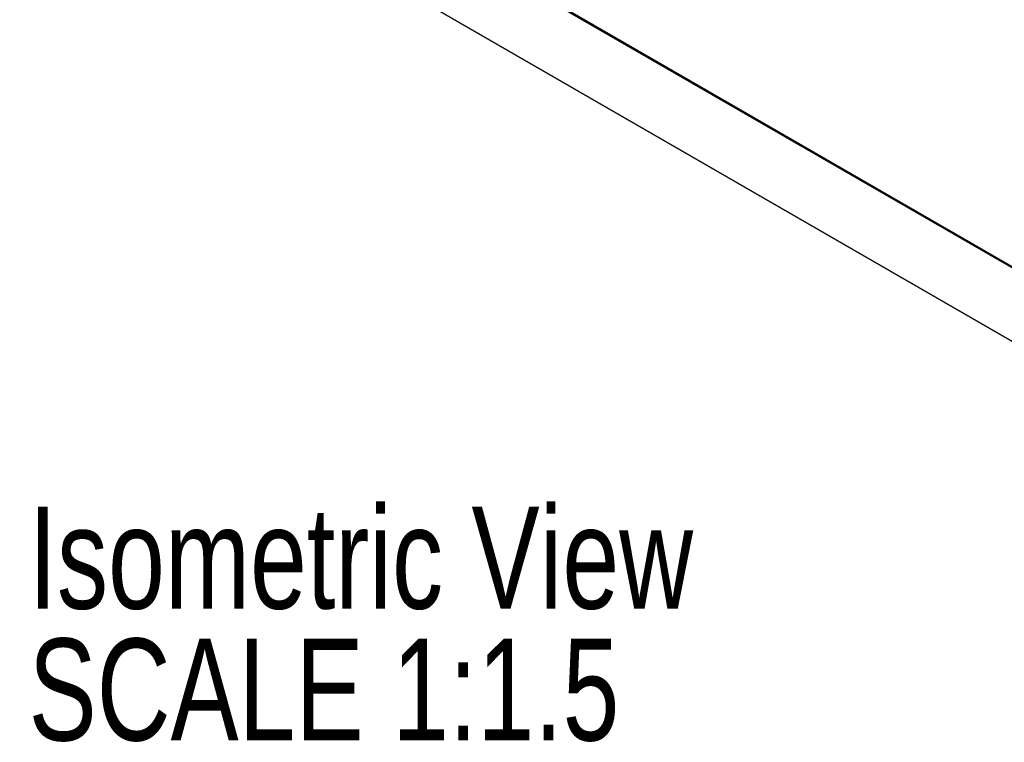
# Model space of a CAD drawing. Header units: millimetres. Extents: x 15 to 415, y 5 to 292.
# Tile 7 of 11: x 331 to 364, y 177 to 202. Entities that reach past the tile are written whole.
import ezdxf

# ---------------------------------------------------------------- set-up
doc = ezdxf.new("R2010")
doc.units = ezdxf.units.MM
doc.styles.add('SLDTEXTSTYLE0', font='TXT', dxfattribs={"width": 0.75})

# ---------------------------------------------------------------- blocks, each defined once
blk = doc.blocks.new('SW_NOTE_0_3')
at = {"color": 0, "linetype": 'Continuous', "lineweight": 0, "char_height": 3.5, "attachment_point": 1, "style": 'SLDTEXTSTYLE0'}
for s, insert in [('Isometric View', (0, 4.512)), ('SCALE 1:1.5', (0, -0.014))]:
    blk.add_mtext(s, dxfattribs=dict(at, insert=insert))

msp = doc.modelspace()

# ---------------------------------------------------------------- linework, layer by layer
at = {"color": 7, "linetype": 'Continuous', "lineweight": 25}
for p, q in [((313.2933, 223.2944), (385.5125, 181.6032)), ((313.3404, 223.3216), (385.4653, 181.6848)), ((311.1013, 222.0286), (387.7045, 177.8064)), ((387.9402, 177.6704), (311.1013, 222.0285))]:
    msp.add_line(p, q, dxfattribs=at)

# ---------------------------------------------------------------- block references
at = {"color": 7, "linetype": 'Continuous', "lineweight": 0}
msp.add_blockref('SW_NOTE_0_3', (330.9779, 180.8694), dxfattribs=at)

doc.saveas('drawing.dxf')
